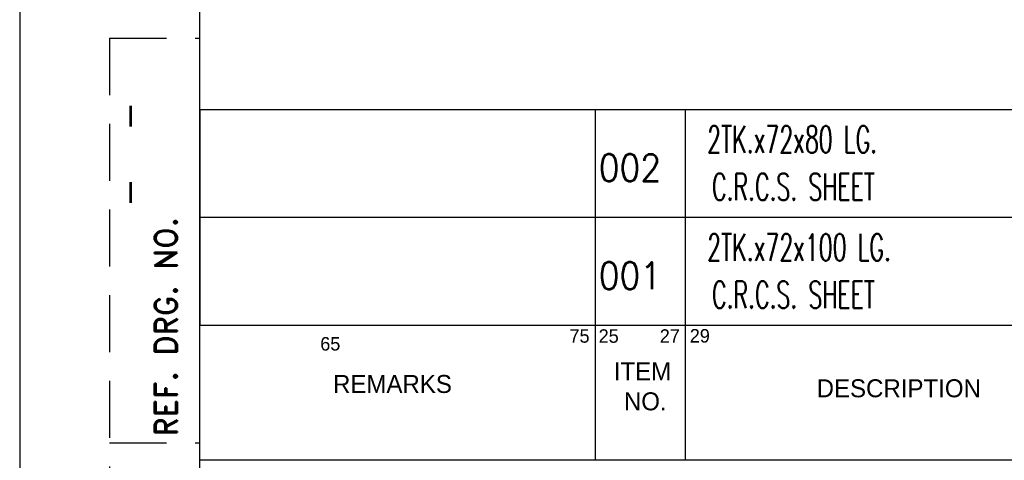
# Model space of a CAD drawing. Extents: x -15461 to 18833, y -2298 to 2685.
# Tile 3 of 5: x 18623 to 18733, y 2458 to 2507. Entities that reach past the tile are written whole.
import ezdxf
from ezdxf.enums import TextEntityAlignment as Align

# ---------------------------------------------------------------- set-up
doc = ezdxf.new("R2010")
doc.units = 0
doc.header["$LTSCALE"] = 0.5
doc.header["$MEASUREMENT"] = 0
doc.linetypes.add('DASHED', pattern=[19.05, 12.7, -6.35])
doc.layers.get('0').update_dxf_attribs({"linetype": 'CONTINUOUS'})
doc.layers.add('BOM', color=5, linetype='CONTINUOUS')
doc.layers.add('TEXT', color=3, linetype='CONTINUOUS')
doc.styles.add('ROMAND', font='romand')
doc.styles.add('ROMANS', font='romans.shx')

# ---------------------------------------------------------------- blocks, each defined once
blk = doc.blocks.new('var0_btemplate')
at = {"color": 3}
for p, q in [((7.15, 85.5), (190.11, 85.5)), ((51.17, 73.5), (51.17, 85.5)), ((61.17, 73.5), (61.17, 85.5)), ((7.15, 73.5), (190.11, 73.5))]:
    blk.add_line(p, q, dxfattribs=at)
blk.add_line((7.15, 85.5), (7.15, 73.5))
at = {"style": 'ROMANS', "flags": 4}
for tag, p in [('UT_O_QTY', (161.12, 73.69)), ('A/C', (155.9, 75.34))]:
    blk.add_attdef(tag, p, '', height=3, rotation=90, dxfattribs=at)
for tag, p, height, width in [('ITEM_DESC', (63.6, 80.65), 2.6, 0.6), ('IT_NO', (51.52, 77.5), 3, 0.9)]:
    blk.add_attdef(tag, p, '', height=height, dxfattribs=dict(at, width=width))
for tag, p in [('MAT_CODE', (133.44, 80.86)), ('MAT_SPEC', (134.17, 74.56))]:
    blk.add_attdef(tag, text='', height=2.8, dxfattribs=at).set_placement(p, align=Align.CENTER)
at = {"style": 'ROMANS'}
blk.add_attdef('WEIGHT', text='', height=3, dxfattribs=at).set_placement((168.24, 80.12), align=Align.BOTTOM_LEFT)
at = {"style": 'ROMANS', "flags": 4}
for tag, height, width, p in [('REMARKS', 3, 0.7, (7.27, 77.08)), ('ITEM_SIZE', 2.6, 0.6, (64.13, 74.48))]:
    blk.add_attdef(tag, text='', height=height, dxfattribs=dict(at, width=width)).set_placement(p, align=Align.BOTTOM_LEFT)
at = {"style": 'ROMANS', "width": 0.9, "flags": 4}
blk.add_attdef('STD_NO', text='', height=3, dxfattribs=at).set_placement((110.91, 79.08), align=Align.MIDDLE_LEFT)
at = {"style": 'ROMANS', "flags": 4}
blk.add_attdef('QTY', text='', height=3, dxfattribs=at).set_placement((180.5, 74.88), align=Align.RIGHT)
blk = doc.blocks.new('A4')
for p, q in [((0, 297), (0, 0)), ((20, 290), (20, 7))]:
    blk.add_line(p, q)
at = {"linetype": 'DASHED'}
for p, q in [((10, 117), (20, 117)), ((10, 117), (10, 7)), ((10, 72), (20, 72))]:
    blk.add_line(p, q, dxfattribs=at)
at = {"layer": 'BOM'}
for p, q in [((20, 85.09), (203, 85.09)), ((64.03, 85.09), (64.03, 70.09)), ((74.03, 85.09), (74.03, 70.09)), ((20, 70.09), (203, 70.09))]:
    blk.add_line(p, q, dxfattribs=at)
at = {"style": 'ROMANS'}
for p in [(11.04, 110.01), (11.04, 101.51)]:
    blk.add_text('-', height=3, rotation=270, dxfattribs=at).set_placement(p)
at = {"style": 'ROMANS', "width": 0.7}
for tag, p in [('NEW_ALT_BY', (55.26, 287.07)), ('OLD_ALT_BY', (111.5, 287.32)), ('NEW_CHD_BY', (55.8, 283.39)), ('OLD_CHD_BY', (111.5, 283.23)), ('OLD_REV_NO', (77.51, 281.45)), ('NEW_REV_NO', (20.47, 280.69)), ('NEW_REV_DT', (29.91, 280.8)), ('OLD_REV_DT', (85.97, 280.5)), ('NEW_APP_BY', (57.03, 279.3)), ('OLD_APP_BY', (113.28, 279.13))]:
    blk.add_attdef(tag, p, '', height=1.5, dxfattribs=at)
at = {"color": 7, "style": 'ROMANS'}
for tag, p, height in [('NEW_ALT_SIGN', (66.32, 287.35), 1), ('OLD_ALT_SIGN', (122.94, 287.73), 1), ('NEW_CHD_SIGN', (67.27, 283.66), 1), ('OLD_CHD_SIGN', (123.22, 283.5), 1), ('OLD_APP_SIGN', (124.72, 279.41), 1), ('NEW_APP_SIGN', (67.95, 279.16), 1), ('DRN_SIGN', (159.64, 55.29), 1), ('CHD_SIGN', (159.2, 49.18), 1), ('APP_SIGN', (159.2, 43.06), 1), ('TITLE1', (42.35, 16.76), 3.5), ('TITLE2', (42.35, 10.55), 3.5)]:
    blk.add_attdef(tag, p, '', height=height, dxfattribs=at)
at = {"style": 'ROMANS'}
for tag, p, height in [('NEW_DCA_NO', (20.9, 275.07), 2), ('OLD_DCA_NO', (78.06, 274.63), 2), ('NEW_DCA_DETAILS', (20.9, 271.39), 1.8), ('OLD_DCA_DETAILS', (78.06, 270.95), 1.8)]:
    blk.add_attdef(tag, p, '', height=height, dxfattribs=at)
for tag, p, width in [('SHTNO', (13.78, 110.33), 0.8), ('REV_NO', (13.8, 101.04), 0.8), ('DRG_NO', (13.88, 72.7), 0.9)]:
    blk.add_attdef(tag, p, '', height=2.8, rotation=90, dxfattribs=dict(at, width=width))
at = {"color": 7, "style": 'ROMANS'}
for tag, height, p in [('DRN_BY', 2, (149.82, 56.82)), ('DRN_DATE', 1.5, (180.8, 56.66)), ('CHD_BY', 2, (149.82, 50.82)), ('CHD_DATE', 1.5, (180.7, 51.14)), ('APP_BY', 2, (149.82, 44.81)), ('APP_DATE', 1.5, (180.7, 44.64)), ('SCALE', 2.5, (100.77, 30.22)), ('ITNO', 2.5, (181.7, 30.87)), ('NOIT', 2.5, (197.04, 30.38)), ('REFTOASSY', 2.5, (147.44, 29.6)), ('REV_NO', 3.5, (197.3, 16.45)), ('SHTNO', 2.5, (157.79, 10.06)), ('NOSHT', 2.5, (199.43, 10.04))]:
    blk.add_attdef(tag, text='', height=height, dxfattribs=at).set_placement(p, align=Align.MIDDLE)
at = {"color": 7, "style": 'ROMANS', "width": 0.8}
blk.add_attdef('WEIGHT', text='', height=2.3, dxfattribs=at).set_placement((119.67, 29.96), align=Align.MIDDLE)
at = {"color": 7, "style": 'ROMANS', "width": 1.5}
blk.add_attdef('DRG_NO', (133.59, 15.09), '', height=3.5, dxfattribs=at)
at = {"layer": 'BOM', "color": 5}
for s, height, p in [('75', 1.5, (61.17, 83.13)), ('25', 1.5, (64.41, 83.12)), ('27', 1.5, (71.21, 83.12)), ('29', 1.5, (74.55, 83.15)), ('65', 1.5, (33.44, 82.26)), ('ITEM', 2, (66.09, 78.94)), ('REMARKS', 2, (34.86, 77.54)), ('DESCRIPTION', 2, (88.66, 77.06)), ('NO.', 2, (67.22, 75.61))]:
    blk.add_text(s, height=height, dxfattribs=at).set_placement(p)
at = {"layer": 'TEXT', "style": 'ROMAND'}
blk.add_text('REF. DRG. NO.', height=2.5, rotation=90, dxfattribs=at).set_placement((17.51, 72.7))

msp = doc.modelspace()

# ---------------------------------------------------------------- block references
msp.add_blockref('A4', (18622.98, 2388.05))
ref = msp.add_blockref('var0_btemplate', (18635.87, 2411.64), dxfattribs=dict(zscale=0.5))
ref.add_attrib('ITEM_DESC', '2TK.x72x80 LG.', (18699.47, 2492.29), dxfattribs={"height": 3, "style": 'ROMANS', "width": 0.6})
ref.add_attrib('IT_NO', '002', (18687.4, 2489.14), dxfattribs={"height": 3, "style": 'ROMANS', "width": 0.9})
ref.add_attrib('ITEM_SIZE', 'C.R.C.S. SHEET', dxfattribs={"height": 3, "style": 'ROMANS', "width": 0.6}).set_placement((18700, 2486.12), align=Align.BOTTOM_LEFT)
ref = msp.add_blockref('var0_btemplate', (18635.87, 2399.64), dxfattribs=dict(zscale=0.5))
ref.add_attrib('ITEM_DESC', '2TK.x72x100 LG.', (18699.47, 2480.29), dxfattribs={"height": 3, "style": 'ROMANS', "width": 0.6})
ref.add_attrib('IT_NO', '001', (18687.4, 2477.14), dxfattribs={"height": 3, "style": 'ROMANS', "width": 0.9})
ref.add_attrib('ITEM_SIZE', 'C.R.C.S. SHEET', dxfattribs={"height": 3, "style": 'ROMANS', "width": 0.6}).set_placement((18700, 2474.12), align=Align.BOTTOM_LEFT)

doc.saveas('drawing.dxf')
